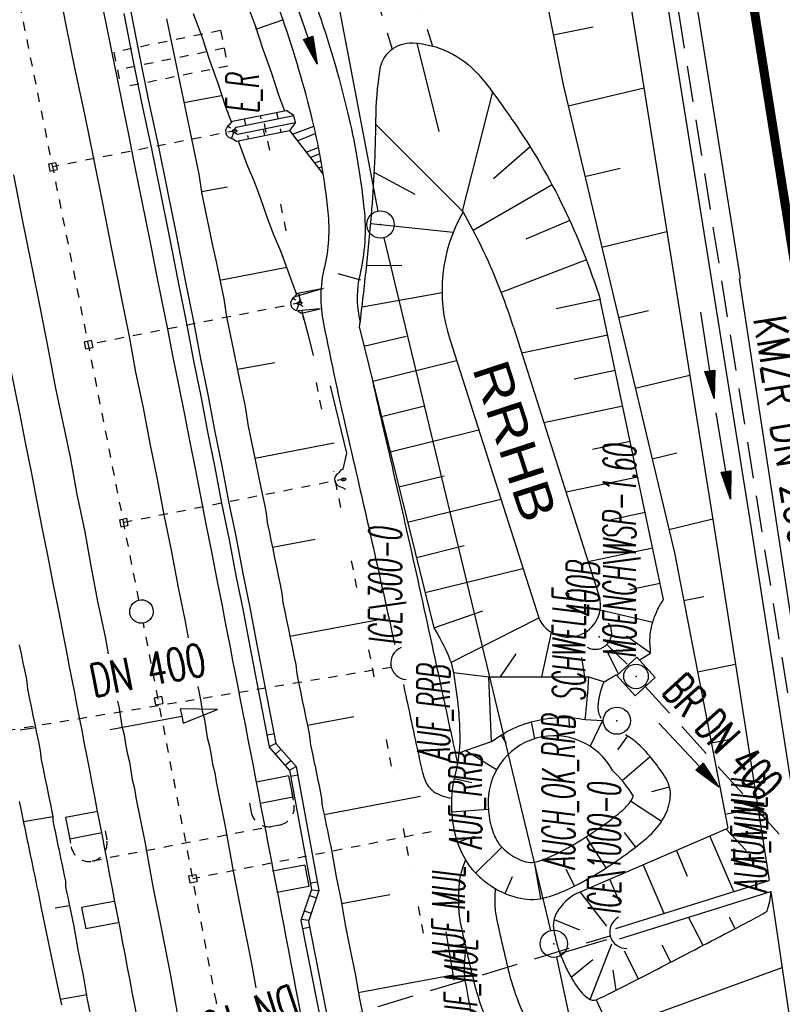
# Model space of a CAD drawing. Extents: x 447693 to 448165, y 439527 to 440695.
# Tile 81 of 88: x 447817 to 447859, y 440460 to 440514. Entities that reach past the tile are written whole.
import ezdxf
from ezdxf.enums import TextEntityAlignment as Align

# ---------------------------------------------------------------- set-up
doc = ezdxf.new("R2010")
doc.units = 0
doc.header["$LTSCALE"] = 2
doc.header["$MEASUREMENT"] = 0
for name, pattern in [('ACAD_ISO03W100', [0.5, 0.25, -0.25]), ('ACAD_ISO05W100', [0.5, 0.25, -0.25]), ('AUSGEZOGEN', [0]), ('GESTRICH-X2', [1.5, 1, -0.5]), ('PUNKTX2', [0.5, 0.25, -0.25]), ('STRICHLINIEX2', [0.5, 0.25, -0.25])]:
    doc.linetypes.add(name, pattern=pattern)
doc.layers.get('0').update_dxf_attribs({"linetype": 'AUSGEZOGEN'})
for name, color, linetype in [('209-GRENZL-BAB', 7, 'AUSGEZOGEN'), ('209-GRENZP-BAB', 7, 'AUSGEZOGEN'), ('ANMERKUNG', 7, 'CONTINUOUS'), ('BOESCHG', 250, 'AUSGEZOGEN'), ('BW-SCHRIFT', 250, 'AUSGEZOGEN'), ('DB-Bahnachse', 7, 'CONTINUOUS'), ('DB-Boeschungen', 15, 'CONTINUOUS'), ('DB-Durchlässe', 15, 'CONTINUOUS'), ('DB-Gleisachsen', 7, 'CONTINUOUS'), ('DB-GRABEN', 15, 'AUSGEZOGEN'), ('DB-HZV-Stützscheiben', 15, 'CONTINUOUS'), ('DB-Ingenieurbauwerke', 15, 'CONTINUOUS'), ('DB-Kabelanlagen', 15, 'CONTINUOUS'), ('DB-Regenrückhaltebecken_601', 15, 'CONTINUOUS'), ('DURCHL', 200, 'GESTRICH-X2'), ('FBRTOP', 250, 'AUSGEZOGEN'), ('GRABEN', 250, 'AUSGEZOGEN'), ('KANAL', 7, 'GESTRICH-X2'), ('MULDE', 250, 'AUSGEZOGEN'), ('PFEIL', 7, 'CONTINUOUS'), ('PFEILTOP', 200, 'AUSGEZOGEN'), ('SCHSYMBOL', 200, 'AUSGEZOGEN'), ('TEXTO', 4, 'CONTINUOUS'), ('WEG', 250, 'GESTRICH-X2')]:
    doc.layers.add(name, color=color, linetype=linetype)
doc.styles.add('ROMANS', font='romans.shx', dxfattribs={"width": 0.8})
doc.styles.add('UNIR-H', font='unir_h.shx', dxfattribs={"width": 0.8})

# ---------------------------------------------------------------- blocks, each defined once
blk = doc.blocks.new('DL')
at = {"color": 0}
blk.add_arc((-0.311, 0.025), 0.91, 282.5363, 77.4637, dxfattribs=at)
blk.add_point((0.597, 0.003), dxfattribs=at)
blk = doc.blocks.new('20')
blk.add_lwpolyline([(-0.754, -0.751), (0.754, -0.751), (0.754, 0.75), (-0.754, 0.75)], close=True)
blk.add_circle((0, 0), 0.676)
blk.add_point((0, 0))
blk = doc.blocks.new('GST')
at = {"color": 0}
blk.add_circle((0, 0), 0.75, dxfattribs=at)
blk.add_point((0, 0), dxfattribs=at)
blk = doc.blocks.new('10')
blk.add_blockref('GST', (0, 0))
blk = doc.blocks.new('40')
at = {"color": 0}
blk.add_arc((0.025, 0.311), 0.91, 192.5363, 347.4637, dxfattribs=at)
blk.add_point((0, 0), dxfattribs=at)
blk = doc.blocks.new('PFEIL2')
at = {"color": 0}
for p, q in [((0.88, 0.002), (-2.401, -0.012)), ((0.881, -0.271), (0.879, 0.276)), ((0.879, 0.276), (2.429, 0.009)), ((0.911, 0.27), (0.879, 0.265)), ((0.965, 0.261), (0.879, 0.246)), ((1.019, 0.252), (0.879, 0.228)), ((1.073, 0.242), (0.879, 0.209)), ((1.127, 0.233), (0.879, 0.191)), ((1.181, 0.224), (0.879, 0.172)), ((1.235, 0.214), (0.879, 0.154)), ((1.289, 0.205), (0.879, 0.135)), ((1.343, 0.196), (0.879, 0.117)), ((1.397, 0.187), (0.879, 0.098)), ((1.451, 0.177), (0.879, 0.08)), ((1.505, 0.168), (0.879, 0.061)), ((1.559, 0.159), (0.88, 0.043)), ((1.613, 0.149), (0.88, 0.024)), ((1.668, 0.14), (0.88, 0.006)), ((1.722, 0.131), (0.88, -0.013)), ((1.776, 0.121), (0.88, -0.031)), ((1.83, 0.112), (0.88, -0.05)), ((1.884, 0.103), (0.88, -0.068)), ((1.938, 0.094), (0.88, -0.087)), ((1.992, 0.084), (0.88, -0.105)), ((2.046, 0.075), (0.88, -0.124)), ((2.1, 0.066), (0.88, -0.142)), ((2.154, 0.056), (0.88, -0.161)), ((2.208, 0.047), (0.88, -0.179)), ((2.262, 0.038), (0.881, -0.198)), ((2.316, 0.029), (0.881, -0.216)), ((2.37, 0.019), (0.881, -0.235)), ((2.424, 0.01), (0.881, -0.253)), ((2.429, 0.009), (0.881, -0.271))]:
    blk.add_line(p, q, dxfattribs=at)

msp = doc.modelspace()

# ---------------------------------------------------------------- linework, layer by layer
at = {"layer": '209-GRENZL-BAB', "flags": 128}
for points in [[(447826.221, 440561.004), (447837.19, 440503.446)], [(447837.506, 440501.981), (447846.705, 440463.789)], [(447848.412, 440455.963), (447847.039, 440462.327)]]:
    msp.add_lwpolyline(points, dxfattribs=at)
at = {"layer": 'BOESCHG'}
for p, q in [((447846.847, 440513.164), (447849.045, 440513.6)), ((447839.338, 440512.703), (447840.538, 440507.839)), ((447847.669, 440509.25), (447851.848, 440510.243)), ((447843.494, 440510.015), (447841.835, 440503.443)), ((447837.077, 440508.225), (447841.88, 440503.399)), ((447845.571, 440506.996), (447843.558, 440505.226)), ((447836.992, 440505.579), (447839.22, 440504.375)), ((447848.593, 440505.358), (447850.536, 440505.82)), ((447846.789, 440504.89), (447842.438, 440502.383)), ((447836.791, 440502.77), (447841.339, 440502.287)), ((447847.757, 440502.925), (447845.346, 440501.902)), ((447849.518, 440501.466), (447853.111, 440502.32)), ((447836.567, 440500.442), (447838.507, 440500.47)), ((447848.67, 440500.754), (447843.982, 440498.966)), ((447836.314, 440498.17), (447840.721, 440498.957)), ((447849.438, 440498.57), (447847.007, 440498.065)), ((447850.442, 440497.575), (447852.092, 440497.967)), ((447836.421, 440496.007), (447838.753, 440496.546)), ((447849.852, 440496.613), (447845.114, 440495.613)), ((447836.421, 440496.007), (447836.422, 440496.007)), ((447836.902, 440494.065), (447841.524, 440495.21)), ((447850.265, 440494.657), (447847.994, 440494.177)), ((447851.367, 440493.683), (447854.374, 440494.397)), ((447837.382, 440492.124), (447839.757, 440492.712)), ((447850.679, 440492.7), (447846.333, 440491.782)), ((447837.863, 440490.183), (447842.741, 440491.39)), ((447851.092, 440490.743), (447849.018, 440490.305)), ((447852.291, 440489.791), (447853.648, 440490.114)), ((447838.344, 440488.241), (447840.846, 440488.861)), ((447851.505, 440488.786), (447847.553, 440487.952)), ((447838.824, 440486.3), (447843.957, 440487.571)), ((447851.918, 440486.829), (447850.041, 440486.433)), ((447853.216, 440485.9), (447855.636, 440486.475)), ((447839.305, 440484.359), (447841.935, 440485.01)), ((447852.331, 440484.872), (447848.773, 440484.121)), ((447839.785, 440482.417), (447845.173, 440483.751)), ((447852.745, 440482.915), (447851.064, 440482.561)), ((447854.032, 440481.985), (447855.152, 440482.202)), ((447840.267, 440480.476), (447842.977, 440481.403)), ((447841.211, 440478.561), (447846.044, 440481.018)), ((447852.326, 440480.768), (447849.427, 440481.444)), ((447846.219, 440477.766), (447846.751, 440480.22)), ((447852.203, 440479.076), (447850.878, 440480.016)), ((447843.936, 440477.766), (447844.808, 440479.049)), ((447848.594, 440477.766), (447848.422, 440478.838)), ((447850.417, 440477.966), (447849.799, 440479.228)), ((447854.795, 440478.058), (447856.888, 440478.465)), ((447847.71, 440475.523), (447847.727, 440474.954)), ((447845.639, 440475.294), (447845.808, 440474.356)), ((447849.566, 440475.363), (447848.883, 440473.945)), ((447843.974, 440474.566), (447844.253, 440474.093)), ((447850.928, 440474.478), (447850.388, 440473.743)), ((447855.558, 440474.131), (447856.531, 440474.321)), ((447842.032, 440473.714), (447843.729, 440472.665)), ((447852.193, 440473.366), (447850.643, 440472.049)), ((447841.385, 440472.171), (447842.368, 440471.951)), ((447853.256, 440471.688), (447852.253, 440471.443)), ((447852.804, 440469.795), (447851.109, 440470.921)), ((447841.245, 440470.338), (447843.273, 440470.484)), ((447856.321, 440470.205), (447858.121, 440470.555)), ((447841.564, 440468.664), (447842.527, 440468.993)), ((447851.393, 440468.391), (447850.767, 440469.193)), ((447856.793, 440465.932), (447855.466, 440469.007)), ((447856.359, 440469.391), (447857.483, 440468.195)), ((447849.759, 440467.239), (447848.659, 440468.951)), ((447842.566, 440466.951), (447844.015, 440468.379)), ((447854.252, 440466.772), (447853.63, 440468.214)), ((447846.156, 440465.547), (447845.806, 440467.551)), ((447852.955, 440464.729), (447851.794, 440467.422)), ((447848.024, 440466.246), (447847.568, 440467.155)), ((447844.203, 440465.825), (447844.596, 440466.763)), ((447850.497, 440465.379), (447849.957, 440466.629)), ((447848.314, 440465.919), (447849.782, 440464.022)), ((447846.889, 440464.401), (447848.285, 440463.829)), ((447855.102, 440462.971), (447854.293, 440464.524)), ((447856.876, 440463.896), (447856.553, 440464.514)), ((447847.209, 440462.526), (447849.791, 440463.301)), ((447848.879, 440459.981), (447850.073, 440463.059)), ((447851.551, 440461.13), (447850.769, 440462.658)), ((447853.328, 440462.048), (447852.842, 440462.982)), ((447847.832, 440461.211), (447849.028, 440462.192)), ((447849.974, 440458.301), (447859.457, 440461.749)), ((447850.305, 440460.497), (447850.142, 440461.601)), ((447849.768, 440460.225), (447849.767, 440460.226))]:
    msp.add_line(p, q, dxfattribs=at)
for points in [[(447834.191, 440561.9), (447835.921, 440549.895), (447836.095, 440540.112), (447838.207, 440527.057), (447844.631, 440520.441), (447846.155, 440516.651), (447847.395, 440510.407), (447853.523, 440484.61), (447856.471, 440469.439)], [(447852.929, 440482.037), (447849.438, 440498.57)], [(447836.172, 440497.017), (447840.267, 440480.476)], [(447851.633, 440478.722), (447852.203, 440479.076)], [(447849.65, 440477.489), (447850.326, 440477.909)]]:
    msp.add_lwpolyline(points, dxfattribs=at)
for points in [[(447836.172, 440497.017, 0.005115), (447836.533, 440500.112, 0.005115), (447836.83, 440503.213, 0.018787), (447837.079, 440508.425, -0.034606), (447837.304, 440511.251, -0.386079), (447839.102, 440512.72, -0.201569), (447842.729, 440510.971, -0.02174), (447843.411, 440510.128, -0.009589), (447844.834, 440508.124, -0.037331), (447847.415, 440503.655, -0.035203), (447849.438, 440498.57)], [(447844.657, 440497.047, 0.035203), (447842.895, 440501.476, 0.01837), (447841.88, 440503.399, 0.213439), (447841.15, 440496.385)], [(447852.203, 440479.076, 0.04151), (447852.189, 440479.424, -0.039082), (447852.173, 440479.793, -0.072878), (447852.383, 440480.952, -0.070683), (447852.929, 440482.037)], [(447840.267, 440480.476, -0.033467), (447841.07, 440478.934, -0.061202), (447841.343, 440478.021, -0.017843), (447841.62, 440475.951, -0.024012), (447841.696, 440474.401, -0.062794)], [(447849.489, 440475.483, -0.138768), (447849.328, 440476.151, -0.098501), (447849.65, 440477.489, -0.347948)], [(447841.62, 440475.951, -0.024012), (447841.696, 440474.401, -0.062794), (447841.456, 440472.476, 0.065493), (447841.235, 440470.629, 0.064099)], [(447851.528, 440474.069, 0.067419), (447850.829, 440474.575, -0.155314)], [(447841.235, 440470.629, 0.064099), (447841.466, 440468.986, 0.069878), (447842.07, 440467.588, 0.060502), (447842.593, 440466.926, 0.047766), (447843.418, 440466.249, 0.097515), (447845.054, 440465.564, 0.122239), (447846.475, 440465.622, 0.040892), (447847.735, 440466.105, 0.02756), (447849.488, 440467.069, 0.017194), (447850.876, 440468.003, 0.020182), (447851.996, 440468.885, 0.085129), (447852.949, 440470.031, 0.109916), (447853.297, 440471.138, 0.158506), (447853.059, 440472.162, 0.06681), (447851.528, 440474.069, 0.108437)], [(447843.268, 440470.653, 0.064099), (447843.427, 440469.525, 0.069878), (447843.807, 440468.646, 0.060502), (447844.026, 440468.368, 0.047766), (447844.551, 440467.937, 0.097515), (447845.462, 440467.556, 0.122239), (447845.905, 440467.574, 0.040892), (447846.855, 440467.938, 0.02756), (447848.411, 440468.794, 0.017194), (447849.684, 440469.65, 0.020182), (447850.675, 440470.43, 0.085129), (447851.188, 440471.048, 0.070488), (447851.255, 440471.214, 0.062598), (447850.126, 440472.596, 0.062598)], [(447848.121, 440465.836, 0.128562), (447847.06, 440464.816, 0.187279), (447846.877, 440463.804, 0.019953), (447847.079, 440462.947, 0.029222), (447847.273, 440462.378, 0.018635), (447847.613, 440461.627, 0.019494), (447847.992, 440460.935, 0.091549), (447848.784, 440460.037, 0.267919), (447849.214, 440459.976, 0.021186)], [(447849.214, 440459.976, 0.021186), (447849.77, 440460.227, 0.003312), (447853.242, 440462.004, 0.000297), (447856.966, 440463.944, 0.00108), (447857.988, 440464.48, 0.016004), (447858.145, 440464.57, 0.001755), (447858.624, 440464.865)]]:
    msp.add_lwpolyline(points, format="xyb", dxfattribs=at)
at = {"layer": 'BOESCHG', "flags": 128}
for points in [[(447844.657, 440497.047), (447849.419, 440482.093)], [(447841.15, 440496.385), (447846.044, 440481.018)], [(447841.343, 440478.021), (447843.303, 440477.766)], [(447843.449, 440474.205), (447843.303, 440477.766), (447848.81, 440477.766)], [(447848.81, 440477.767), (447849.65, 440477.489)], [(447848.609, 440475.413), (447849.566, 440475.363)], [(447841.654, 440473.582), (447843.449, 440474.205)], [(447848.121, 440465.836), (447856.471, 440469.439)], [(447849.214, 440459.976), (447850.287, 440457.612), (447851.898, 440449.478), (447852.227, 440440.394), (447854.306, 440419.82), (447858.141, 440395.399), (447861.73, 440369.363), (447863.918, 440348.9), (447874.121, 440302.456), (447876.374, 440277.407), (447880.798, 440264.069), (447890.709, 440223.853), (447896.86, 440204.496)]]:
    msp.add_lwpolyline(points, dxfattribs=at)
for points in [[(447843.449, 440474.205, -0.053954), (447844.643, 440474.926, -0.053954), (447845.963, 440475.375, -0.051449), (447847.284, 440475.53, -0.051449), (447848.609, 440475.413)], [(447841.981, 440461.039, -0.006619), (447842.458, 440458.389, -0.012671), (447842.653, 440456.996, -0.000941), (447842.997, 440453.941, 0.003655), (447843.09, 440453.154, 0.001128), (447843.394, 440450.776, 0.001784), (447843.595, 440449.273, 0.005206), (447843.848, 440447.561, -0.0034), (447844.246, 440444.94, -0.005019), (447844.714, 440441.463, -0.003732), (447845.261, 440436.775, -0.010405), (447845.402, 440435.171, 0.007381), (447845.588, 440432.91, 0.039608), (447846.424, 440428.202, -0.043027), (447847.165, 440423.862, -0.007666), (447847.293, 440421.968, 0.010073), (447847.398, 440420.527, 0.00665), (447847.895, 440415.855, -0.006994), (447848.364, 440411.413, -0.002764), (447848.468, 440410.201, 0.001682), (447848.635, 440408.209, 0.026182), (447849.331, 440403.246, -0.032843), (447849.833, 440399.28, -0.027064), (447849.842, 440397.858, 0.017602), (447849.814, 440395.672, 0.020563), (447850.096, 440391.251, 0.024364), (447850.667, 440387.556, 0.052935), (447851.373, 440385.335, -0.079643), (447851.765, 440383.831, -0.002652), (447851.994, 440381.309, -0.000964), (447852.573, 440374.369, -0.000371), (447852.778, 440371.834, 0.001588), (447852.827, 440371.242, 0.009735), (447853.006, 440369.551, 0.002084), (447854.031, 440361.671, 0.000459), (447854.189, 440360.499, 0.00032), (447854.419, 440358.821, 0.016726), (447855.301, 440353.687, -0.019065), (447856.053, 440349.178, -0.018328), (447856.213, 440347.412, 0.023148), (447856.354, 440346.014, 0.009181), (447857.789, 440337.388, -0.002735), (447862.98, 440308.496, -0.000965), (447864.118, 440301.883, 0.003565), (447864.435, 440300.094, 0.038236), (447864.695, 440299.112, -0.016906), (447865.377, 440296.922, -0.029081), (447867.47, 440287.094, 0.026959), (447869.682, 440276.484, 0.000674), (447870.173, 440274.644, -0.000208), (447871.77, 440268.683, -0.002031), (447873.672, 440261.455, -0.001437), (447876.289, 440251.219)]]:
    msp.add_lwpolyline(points, format="xyb", dxfattribs=at)
at = {"layer": 'BOESCHG'}
for centre, radius, start, end in [((447847.67, 440481.747), 1.783, 204.1411, 24.1411), ((447786.924, 440481.867), 62.021, 354.0266, 356.20837), ((447846.908, 440470.879), 3.647, 28.1008, 183.5408), ((447855.362, 440466.056), 3.473, 339.9418, 358.2082), ((447847.597, 440461.757), 5.661, 169.2008, 187.2838)]:
    msp.add_arc(centre, radius, start, end, dxfattribs=at)
at = {"layer": 'DB-Bahnachse', "linetype": 'ACAD_ISO05W100'}
for major_axis, start_param, end_param in [((-966.059, 3969.125), 4.666677, 4.691192), ((-950.587, 3972.859), 4.665049, 4.670255), ((-1012.355, 3957.57), 4.649448, 4.649471)]:
    msp.add_ellipse((443814.895, 439698.334), major_axis=major_axis, ratio=1, start_param=start_param, end_param=end_param, dxfattribs=at)
at = {"layer": 'DB-Bahnachse', "linetype": 'Continuous'}
msp.add_ellipse((447824.162, 440481.376), major_axis=(-0.46, 0.46), ratio=1, start_param=2.59508645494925, end_param=8.878271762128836, dxfattribs=at)
at = {"layer": 'DB-Boeschungen', "linetype": 'Continuous'}
for p, q in [((447825.547, 440514.043), (447825.821, 440512.721)), ((447827.016, 440514.347), (447827.485, 440513.066)), ((447827.485, 440513.066), (447827.906, 440511.774)), ((447825.821, 440512.721), (447826.095, 440511.399)), ((447826.095, 440511.399), (447826.368, 440510.077)), ((447827.906, 440511.774), (447828.376, 440510.493)), ((447828.376, 440510.493), (447828.796, 440509.201)), ((447826.368, 440510.077), (447826.642, 440508.755)), ((447826.5, 440509.44), (447828.567, 440509.817)), ((447828.796, 440509.201), (447829.115, 440508.332)), ((447826.642, 440508.755), (447826.916, 440507.433)), ((447828.908, 440508.895), (447828.956, 440508.905)), ((447826.916, 440507.433), (447827.119, 440506.454)), ((447829.484, 440507.329), (447829.616, 440506.971)), ((447829.616, 440506.971), (447829.965, 440506.022)), ((447827.119, 440506.454), (447827.322, 440505.475)), ((447829.965, 440506.022), (447830.364, 440505.083)), ((447827.322, 440505.475), (447827.475, 440504.485)), ((447830.364, 440505.083), (447830.714, 440504.135)), ((447827.465, 440504.534), (447828.895, 440504.779)), ((447827.475, 440504.485), (447827.678, 440503.506)), ((447830.714, 440504.135), (447831.074, 440503.137)), ((447827.678, 440503.506), (447827.881, 440502.527)), ((447831.074, 440503.137), (447831.423, 440502.188)), ((447827.881, 440502.527), (447828.084, 440501.548)), ((447831.423, 440502.188), (447831.822, 440501.249)), ((447828.084, 440501.548), (447828.287, 440500.568)), ((447831.822, 440501.249), (447832.172, 440500.301)), ((447828.287, 440500.568), (447828.489, 440499.589)), ((447828.479, 440499.638), (447832.162, 440500.35)), ((447832.172, 440500.301), (447832.521, 440499.352)), ((447828.489, 440499.589), (447828.692, 440498.61)), ((447832.49, 440499.409), (447832.539, 440499.419)), ((447832.521, 440499.352), (447832.704, 440498.855)), ((447828.692, 440498.61), (447828.846, 440497.621)), ((447833.019, 440497.833), (447833.123, 440497.434)), ((447828.846, 440497.621), (447829.049, 440496.641)), ((447833.123, 440497.434), (447833.375, 440496.465)), ((447829.049, 440496.641), (447829.252, 440495.662)), ((447833.375, 440496.465), (447833.626, 440495.496)), ((447829.252, 440495.662), (447829.455, 440494.683)), ((447829.444, 440494.732), (447831.511, 440495.109)), ((447829.455, 440494.683), (447829.657, 440493.704)), ((447829.657, 440493.704), (447829.87, 440492.675)), ((447829.87, 440492.675), (447830.024, 440491.686)), ((447830.024, 440491.686), (447830.227, 440490.707)), ((447830.227, 440490.707), (447830.43, 440489.728)), ((447830.409, 440489.826), (447834.777, 440490.679)), ((447830.43, 440489.728), (447830.633, 440488.748)), ((447830.633, 440488.748), (447830.835, 440487.769)), ((447830.835, 440487.769), (447830.937, 440487.28)), ((447830.937, 440487.28), (447831.038, 440486.79)), ((447831.038, 440486.79), (447831.091, 440486.29)), ((447831.091, 440486.29), (447831.192, 440485.801)), ((447831.192, 440485.801), (447831.293, 440485.311)), ((447831.293, 440485.311), (447831.395, 440484.821)), ((447831.375, 440484.919), (447833.735, 440485.357)), ((447831.395, 440484.821), (447831.496, 440484.332)), ((447831.496, 440484.332), (447831.598, 440483.842)), ((447831.598, 440483.842), (447831.699, 440483.353)), ((447831.699, 440483.353), (447831.8, 440482.863)), ((447831.8, 440482.863), (447831.902, 440482.373)), ((447831.902, 440482.373), (447831.954, 440481.874)), ((447831.954, 440481.874), (447832.056, 440481.384)), ((447832.056, 440481.384), (447832.157, 440480.894)), ((447832.34, 440480.013), (447837.354, 440480.95)), ((447832.157, 440480.894), (447832.259, 440480.405)), ((447832.259, 440480.405), (447832.36, 440479.915)), ((447832.36, 440479.915), (447832.461, 440479.426)), ((447817.428, 440479.529), (447817.529, 440479.039)), ((447832.461, 440479.426), (447832.563, 440478.936)), ((447817.529, 440479.039), (447817.631, 440478.55)), ((447832.563, 440478.936), (447832.664, 440478.446)), ((447817.631, 440478.55), (447817.732, 440478.06)), ((447832.664, 440478.446), (447832.717, 440477.947)), ((447817.732, 440478.06), (447817.823, 440477.619)), ((447832.717, 440477.947), (447832.818, 440477.457)), ((447817.823, 440477.619), (447817.876, 440477.12)), ((447817.876, 440477.12), (447817.977, 440476.63)), ((447832.818, 440477.457), (447832.919, 440476.967)), ((447817.977, 440476.63), (447818.079, 440476.14)), ((447832.919, 440476.967), (447833.021, 440476.478)), ((447818.079, 440476.14), (447818.18, 440475.651)), ((447833.021, 440476.478), (447833.122, 440475.988)), ((447818.18, 440475.651), (447818.282, 440475.161)), ((447833.122, 440475.988), (447833.224, 440475.499)), ((447833.224, 440475.499), (447833.325, 440475.009)), ((447833.305, 440475.107), (447835.861, 440475.585)), ((447818.322, 440474.965), (447817.48, 440474.842)), ((447818.282, 440475.161), (447818.383, 440474.672)), ((447833.325, 440475.009), (447833.426, 440474.519)), ((447818.383, 440474.672), (447818.484, 440474.182)), ((447833.426, 440474.519), (447833.479, 440474.02)), ((447818.484, 440474.182), (447818.586, 440473.692)), ((447833.479, 440474.02), (447833.58, 440473.53)), ((447818.586, 440473.692), (447818.638, 440473.193)), ((447833.58, 440473.53), (447833.682, 440473.04)), ((447818.638, 440473.193), (447818.74, 440472.703)), ((447833.682, 440473.04), (447833.722, 440472.845)), ((447833.722, 440472.845), (447833.763, 440472.649)), ((447818.74, 440472.703), (447818.841, 440472.213)), ((447833.763, 440472.649), (447833.803, 440472.453)), ((447833.803, 440472.453), (447833.844, 440472.257)), ((447833.844, 440472.257), (447833.884, 440472.061)), ((447818.841, 440472.213), (447818.942, 440471.724)), ((447818.942, 440471.724), (447819.044, 440471.234)), ((447833.884, 440472.061), (447833.925, 440471.865)), ((447833.925, 440471.865), (447833.966, 440471.67)), ((447819.044, 440471.234), (447819.145, 440470.745)), ((447833.966, 440471.67), (447834.006, 440471.474)), ((447834.006, 440471.474), (447834.047, 440471.278)), ((447834.047, 440471.278), (447834.087, 440471.082)), ((447834.221, 440470.191), (447839.529, 440471.188)), ((447817.428, 440470.9), (447817.529, 440470.41)), ((447819.145, 440470.745), (447819.247, 440470.255)), ((447834.087, 440471.082), (447834.099, 440470.778)), ((447834.099, 440470.778), (447834.16, 440470.484)), ((447817.529, 440470.41), (447817.631, 440469.92)), ((447819.287, 440470.059), (447817.661, 440469.773)), ((447819.247, 440470.255), (447819.287, 440470.059)), ((447819.287, 440470.059), (447819.279, 440469.853)), ((447834.16, 440470.484), (447834.221, 440470.191)), ((447834.221, 440470.191), (447834.282, 440469.897)), ((447817.631, 440469.92), (447817.671, 440469.724)), ((447817.671, 440469.724), (447817.712, 440469.529)), ((447817.712, 440469.529), (447817.753, 440469.333)), ((447819.279, 440469.853), (447819.319, 440469.657)), ((447819.319, 440469.657), (447819.36, 440469.461)), ((447834.282, 440469.897), (447834.343, 440469.603)), ((447834.343, 440469.603), (447834.403, 440469.309)), ((447817.753, 440469.333), (447817.793, 440469.137)), ((447817.793, 440469.137), (447817.834, 440468.941)), ((447819.36, 440469.461), (447819.4, 440469.266)), ((447819.4, 440469.266), (447819.441, 440469.07)), ((447819.441, 440469.07), (447819.482, 440468.874)), ((447834.403, 440469.309), (447834.464, 440469.015)), ((447834.464, 440469.015), (447834.525, 440468.722)), ((447817.834, 440468.941), (447817.874, 440468.745)), ((447817.874, 440468.745), (447817.915, 440468.549)), ((447817.915, 440468.549), (447817.955, 440468.354)), ((447819.482, 440468.874), (447819.522, 440468.678)), ((447819.522, 440468.678), (447819.563, 440468.482)), ((447819.563, 440468.482), (447819.603, 440468.286)), ((447834.525, 440468.722), (447834.586, 440468.428)), ((447834.586, 440468.428), (447834.647, 440468.134)), ((447817.955, 440468.354), (447817.996, 440468.158)), ((447817.996, 440468.158), (447818.037, 440467.962)), ((447818.037, 440467.962), (447818.097, 440467.668)), ((447819.603, 440468.286), (447819.664, 440467.993)), ((447819.664, 440467.993), (447819.725, 440467.699)), ((447834.647, 440468.134), (447834.882, 440466.753)), ((447818.097, 440467.668), (447818.158, 440467.374)), ((447818.158, 440467.374), (447818.219, 440467.081)), ((447819.725, 440467.699), (447819.786, 440467.405)), ((447819.786, 440467.405), (447819.847, 440467.111)), ((447818.219, 440467.081), (447818.28, 440466.787)), ((447819.847, 440467.111), (447819.907, 440466.818)), ((447819.907, 440466.818), (447819.968, 440466.524)), ((447818.28, 440466.787), (447818.341, 440466.493)), ((447818.341, 440466.493), (447818.402, 440466.199)), ((447819.968, 440466.524), (447819.98, 440466.22)), ((447834.882, 440466.753), (447835.156, 440465.431)), ((447818.402, 440466.199), (447818.462, 440465.906)), ((447818.462, 440465.906), (447818.523, 440465.612)), ((447819.98, 440466.22), (447820.041, 440465.926)), ((447820.041, 440465.926), (447820.102, 440465.632)), ((447835.186, 440465.284), (447837.84, 440465.783)), ((447818.523, 440465.612), (447818.584, 440465.318)), ((447818.584, 440465.318), (447818.645, 440465.024)), ((447820.102, 440465.632), (447820.163, 440465.339)), ((447820.163, 440465.339), (447820.437, 440464.017)), ((447835.156, 440465.431), (447835.38, 440464.099)), ((447818.645, 440465.024), (447818.919, 440463.702)), ((447820.203, 440465.143), (447819.41, 440465.029)), ((447835.38, 440464.099), (447835.664, 440462.728)), ((447818.919, 440463.702), (447819.193, 440462.38)), ((447820.437, 440464.017), (447820.671, 440462.636)), ((447840.923, 440463.715), (447841.148, 440462.383)), ((447820.671, 440462.636), (447820.945, 440461.314)), ((447835.664, 440462.728), (447835.938, 440461.406)), ((447819.193, 440462.38), (447819.466, 440461.058)), ((447841.148, 440462.383), (447841.373, 440461.051)), ((447835.938, 440461.406), (447836.173, 440460.025)), ((447819.466, 440461.058), (447819.75, 440459.687)), ((447820.945, 440461.314), (447821.17, 440459.982)), ((447836.102, 440460.368), (447841.312, 440461.345)), ((447821.168, 440460.237), (447819.689, 440459.981)), ((447821.17, 440459.982), (447821.444, 440458.66)), ((447836.173, 440460.025), (447836.447, 440458.703))]:
    msp.add_line(p, q, dxfattribs=at)
at = {"layer": 'DB-Durchlässe', "linetype": 'STRICHLINIEX2'}
msp.add_line((447837.925, 440478.296), (447815.687, 440474.624), dxfattribs=at)
at = {"layer": 'DB-Durchlässe', "linetype": 'Continuous'}
for p, q in [((447822.446, 440474.87), (447826.377, 440475.611)), ((447826.303, 440476.005), (447826.377, 440475.611)), ((447828.342, 440475.982), (447826.303, 440476.005)), ((447826.377, 440475.611), (447826.451, 440475.218)), ((447826.451, 440475.218), (447828.342, 440475.982))]:
    msp.add_line(p, q, dxfattribs=at)
at = {"layer": 'DB-Gleisachsen', "linetype": 'Continuous'}
for p, q in [((447819.513, 440516.152), (447820.002, 440513.698)), ((447820.002, 440513.698), (447820.492, 440511.245)), ((447820.492, 440511.245), (447821.031, 440508.799)), ((447821.031, 440508.799), (447821.521, 440506.345)), ((447821.521, 440506.345), (447822.011, 440503.892)), ((447817.108, 440505.444), (447817.597, 440502.991)), ((447822.011, 440503.892), (447822.5, 440501.438)), ((447817.597, 440502.991), (447818.087, 440500.537)), ((447822.5, 440501.438), (447822.99, 440498.985)), ((447818.087, 440500.537), (447818.577, 440498.083)), ((447822.99, 440498.985), (447823.48, 440496.531)), ((447818.577, 440498.083), (447819.067, 440495.63)), ((447823.48, 440496.531), (447823.842, 440494.563)), ((447819.067, 440495.63), (447819.429, 440493.662)), ((447823.842, 440494.563), (447824.254, 440492.604)), ((447819.429, 440493.662), (447819.84, 440491.702)), ((447824.254, 440492.604), (447824.616, 440490.636)), ((447819.84, 440491.702), (447820.244, 440489.792)), ((447824.616, 440490.636), (447825.027, 440488.676)), ((447820.244, 440489.792), (447820.606, 440487.824)), ((447825.027, 440488.676), (447825.39, 440486.709)), ((447820.606, 440487.824), (447821.018, 440485.865)), ((447825.39, 440486.709), (447825.801, 440484.749)), ((447821.018, 440485.865), (447821.38, 440483.897)), ((447825.801, 440484.749), (447826.163, 440482.782)), ((447821.38, 440483.897), (447821.742, 440481.93)), ((447826.163, 440482.782), (447826.575, 440480.822)), ((447821.742, 440481.93), (447822.154, 440479.97)), ((447826.575, 440480.822), (447826.74, 440479.926)), ((447822.154, 440479.97), (447822.325, 440479.038)), ((447827.275, 440477.243), (447827.349, 440476.894)), ((447827.349, 440476.894), (447827.427, 440476.401)), ((447822.846, 440476.428), (447822.927, 440476.042)), ((447822.927, 440476.042), (447823.006, 440475.549)), ((447827.427, 440476.401), (447827.505, 440475.907)), ((447823.006, 440475.549), (447823.084, 440475.055)), ((447827.505, 440475.907), (447827.633, 440475.421)), ((447823.084, 440475.055), (447823.211, 440474.569)), ((447827.633, 440475.421), (447827.711, 440474.927)), ((447823.211, 440474.569), (447823.29, 440474.075)), ((447827.711, 440474.927), (447827.789, 440474.433)), ((447827.789, 440474.433), (447827.917, 440473.947)), ((447823.29, 440474.075), (447823.368, 440473.581)), ((447827.917, 440473.947), (447827.995, 440473.453)), ((447823.368, 440473.581), (447823.495, 440473.095)), ((447827.995, 440473.453), (447828.073, 440472.959)), ((447823.495, 440473.095), (447823.574, 440472.601)), ((447828.073, 440472.959), (447828.201, 440472.473)), ((447823.574, 440472.601), (447823.652, 440472.107)), ((447828.201, 440472.473), (447828.279, 440471.979)), ((447823.652, 440472.107), (447823.779, 440471.621)), ((447828.279, 440471.979), (447828.768, 440469.526)), ((447823.779, 440471.621), (447823.858, 440471.127)), ((447823.858, 440471.127), (447824.347, 440468.674)), ((447828.768, 440469.526), (447829.209, 440467.064)), ((447824.347, 440468.674), (447824.788, 440466.212)), ((447829.209, 440467.064), (447829.699, 440464.611)), ((447824.788, 440466.212), (447825.277, 440463.759)), ((447829.699, 440464.611), (447830.188, 440462.157)), ((447825.277, 440463.759), (447825.767, 440461.305)), ((447830.188, 440462.157), (447830.461, 440460.632)), ((447825.767, 440461.305), (447826.174, 440459.031))]:
    msp.add_line(p, q, dxfattribs=at)
at = {"layer": 'DB-GRABEN', "linetype": 'Continuous'}
for p, q in [((447829.953, 440514.955), (447830.423, 440513.674)), ((447830.423, 440513.674), (447830.844, 440512.382)), ((447830.464, 440513.478), (447831.946, 440513.992)), ((447830.844, 440512.382), (447831.313, 440511.101)), ((447831.313, 440511.101), (447831.734, 440509.81)), ((447831.734, 440509.81), (447832.034, 440508.977)), ((447829.17, 440508.409), (447832.134, 440508.997)), ((447829.379, 440508.083), (447832.56, 440508.715)), ((447830.763, 440508.541), (447830.726, 440508.718)), ((447831.697, 440508.543), (447831.624, 440508.896)), ((447832.56, 440508.715), (447832.134, 440508.997)), ((447832.641, 440508.323), (447832.56, 440508.715)), ((447829.065, 440508.025), (447828.922, 440508.138)), ((447829.039, 440508.227), (447829.17, 440508.409)), ((447829.272, 440507.934), (447829.379, 440508.083)), ((447829.46, 440507.691), (447832.641, 440508.323)), ((447829.911, 440508.189), (447829.838, 440508.541)), ((447832.641, 440508.323), (447832.317, 440507.892)), ((447829.118, 440507.443), (447829.243, 440507.783)), ((447829.302, 440507.788), (447829.46, 440507.691)), ((447829.392, 440507.311), (447832.312, 440507.891)), ((447830.065, 440507.445), (447830.029, 440507.621)), ((447830.953, 440507.621), (447830.88, 440507.973)), ((447831.851, 440507.799), (447831.815, 440507.975)), ((447829.203, 440507.427), (447829.392, 440507.311)), ((447832.622, 440498.741), (447832.753, 440498.922)), ((447832.648, 440498.538), (447832.505, 440498.652)), ((447832.701, 440497.957), (447832.826, 440498.297)), ((447832.855, 440498.448), (447832.962, 440498.597)), ((447832.885, 440498.301), (447833.043, 440498.205)), ((447832.786, 440497.94), (447832.975, 440497.825)), ((447835.046, 440489.026), (447835.176, 440489.208)), ((447835.209, 440488.226), (447835.399, 440488.11))]:
    msp.add_line(p, q, dxfattribs=at)
for centre in [(447829.287, 440507.861), (447832.87, 440498.375), (447835.294, 440488.66)]:
    msp.add_ellipse(centre, major_axis=(0.489, 0.075), ratio=0.879152, start_param=1.966017, end_param=4.408131, dxfattribs=at)
at = {"layer": 'DB-HZV-Stützscheiben', "linetype": 'PUNKTX2'}
for p, q in [((447828.519, 440513.4), (447822.638, 440512.207)), ((447828.519, 440513.4), (447828.916, 440511.44)), ((447822.638, 440512.207), (447823.036, 440510.247)), ((447828.916, 440511.44), (447823.036, 440510.247)), ((447831.227, 440506.807), (447830.832, 440508.768)), ((447831.824, 440503.837), (447832.217, 440501.876)), ((447832.805, 440498.935), (447833.195, 440496.973)), ((447833.785, 440494.002), (447834.173, 440492.04)), ((447835.145, 440487.106), (447834.751, 440489.096)), ((447835.721, 440484.162), (447836.105, 440482.199)), ((447836.678, 440479.254), (447837.059, 440477.291)), ((447837.634, 440474.317), (447838.012, 440472.353)), ((447838.578, 440469.407), (447838.954, 440467.442)), ((447839.398, 440465.109), (447839.771, 440463.144))]:
    msp.add_line(p, q, dxfattribs=at)
at = {"layer": 'DB-HZV-Stützscheiben', "linetype": 'ACAD_ISO05W100'}
msp.add_line((447828.718, 440512.42), (447822.837, 440511.227), dxfattribs=at)
at = {"layer": 'DB-Ingenieurbauwerke', "linetype": 'ACAD_ISO03W100'}
for p, q in [((447829.418, 440507.893), (447819.277, 440505.894)), ((447833.001, 440498.406), (447821.241, 440496.089)), ((447835.425, 440488.692), (447823.182, 440486.279)), ((447840.127, 440469.234), (447826.992, 440466.646))]:
    msp.add_line(p, q, dxfattribs=at)
at = {"layer": 'DB-Ingenieurbauwerke', "linetype": 'Continuous'}
for p, q in [((447819.039, 440506.049), (447819.431, 440506.132)), ((447819.039, 440506.049), (447819.122, 440505.657)), ((447819.431, 440506.132), (447819.514, 440505.74)), ((447819.122, 440505.657), (447819.514, 440505.74)), ((447821.004, 440496.243), (447821.396, 440496.326)), ((447821.004, 440496.243), (447821.087, 440495.852)), ((447821.396, 440496.326), (447821.479, 440495.935)), ((447821.087, 440495.852), (447821.479, 440495.935)), ((447822.945, 440486.434), (447823.337, 440486.517)), ((447822.945, 440486.434), (447823.028, 440486.042)), ((447823.337, 440486.517), (447823.419, 440486.125)), ((447823.028, 440486.042), (447823.419, 440486.125)), ((447824.865, 440476.623), (447825.257, 440476.699)), ((447824.865, 440476.623), (447824.941, 440476.23)), ((447825.257, 440476.699), (447825.334, 440476.307)), ((447824.941, 440476.23), (447825.334, 440476.307)), ((447832.268, 440472.315), (447830.5, 440471.976)), ((447832.268, 440472.315), (447832.494, 440471.136)), ((447832.494, 440471.136), (447830.726, 440470.798)), ((447821.75, 440470.35), (447819.982, 440470.012)), ((447819.982, 440470.012), (447820.208, 440468.833)), ((447821.976, 440469.172), (447820.208, 440468.833)), ((447833.157, 440467.394), (447831.389, 440467.056)), ((447833.157, 440467.394), (447833.383, 440466.216)), ((447826.758, 440466.804), (447827.15, 440466.88)), ((447826.758, 440466.804), (447826.834, 440466.411)), ((447827.15, 440466.88), (447827.226, 440466.487)), ((447826.834, 440466.411), (447827.226, 440466.487)), ((447833.383, 440466.216), (447831.615, 440465.877)), ((447822.634, 440465.398), (447820.866, 440465.059)), ((447820.866, 440465.059), (447821.092, 440463.88)), ((447822.86, 440464.219), (447821.092, 440463.88))]:
    msp.add_line(p, q, dxfattribs=at)
for centre, major_axis, ratio, start_param, end_param in [((443814.895, 439698.334), (-966.91, 3973.498), 1, 4.66641, 4.690888), ((443814.895, 439698.334), (-966.31, 3964.484), 1, 4.66603, 4.690508), ((447832.87, 440498.375), (0.132, 0.026), 0.555556, 0, 6.283185), ((443814.895, 439698.334), (-991.801, 3967.358), 1, 4.65435, 4.66014), ((443814.895, 439698.334), (-931.466, 3972.815), 1, 4.669019, 4.67481)]:
    msp.add_ellipse(centre, major_axis=major_axis, ratio=ratio, start_param=start_param, end_param=end_param, dxfattribs=at)
for centre in [(447829.287, 440507.861), (447835.294, 440488.66)]:
    msp.add_ellipse(centre, major_axis=(0.132, 0.026), ratio=0.555556, dxfattribs=at)
at = {"layer": 'DB-Kabelanlagen', "linetype": 'Continuous'}
for p, q in [((447823.184, 440514.333), (447823.674, 440511.879)), ((447823.571, 440514.435), (447824.061, 440511.981)), ((447823.674, 440511.879), (447824.164, 440509.426)), ((447824.061, 440511.981), (447824.551, 440509.527)), ((447824.164, 440509.426), (447824.703, 440506.98)), ((447824.551, 440509.527), (447825.09, 440507.082)), ((447824.703, 440506.98), (447825.192, 440504.527)), ((447825.09, 440507.082), (447825.579, 440504.628)), ((447825.192, 440504.527), (447825.682, 440502.073)), ((447825.579, 440504.628), (447826.069, 440502.174)), ((447825.682, 440502.073), (447826.172, 440499.619)), ((447826.069, 440502.174), (447826.559, 440499.721)), ((447826.172, 440499.619), (447826.662, 440497.166)), ((447826.559, 440499.721), (447827.049, 440497.267)), ((447827.049, 440497.267), (447827.411, 440495.3)), ((447826.662, 440497.166), (447827.024, 440495.198)), ((447827.024, 440495.198), (447827.435, 440493.238)), ((447827.411, 440495.3), (447827.822, 440493.34)), ((447827.435, 440493.238), (447827.798, 440491.271)), ((447827.822, 440493.34), (447828.185, 440491.372)), ((447827.798, 440491.271), (447828.209, 440489.311)), ((447828.185, 440491.372), (447828.596, 440489.412)), ((447828.209, 440489.311), (447828.571, 440487.343)), ((447828.596, 440489.412), (447828.958, 440487.445)), ((447828.958, 440487.445), (447829.378, 440485.436)), ((447828.571, 440487.343), (447828.991, 440485.334)), ((447828.991, 440485.334), (447829.353, 440483.367)), ((447829.378, 440485.436), (447829.74, 440483.468)), ((447829.353, 440483.367), (447829.764, 440481.407)), ((447829.74, 440483.468), (447830.151, 440481.508)), ((447830.151, 440481.508), (447830.514, 440479.541)), ((447829.764, 440481.407), (447830.127, 440479.439)), ((447830.127, 440479.439), (447831.199, 440473.924)), ((447830.514, 440479.541), (447831.572, 440474.106)), ((447831.092, 440474.58), (447831.486, 440474.648)), ((447831.572, 440474.106), (447831.199, 440473.924)), ((447832.312, 440472.636), (447831.2, 440473.923)), ((447832.687, 440472.829), (447831.572, 440474.106)), ((447831.861, 440473.786), (447831.55, 440473.517)), ((447832.085, 440472.898), (447832.396, 440473.167)), ((447832.312, 440472.636), (447832.682, 440472.836)), ((447832.687, 440472.829), (447833.937, 440466.002)), ((447832.312, 440472.636), (447833.522, 440466.054)), ((447832.377, 440472.296), (447832.771, 440472.372)), ((447833.454, 440466.394), (447833.833, 440466.469)), ((447833.522, 440466.054), (447832.942, 440464.346)), ((447833.937, 440466.002), (447833.358, 440464.295)), ((447833.41, 440465.726), (447833.799, 440465.594)), ((447833.516, 440466.038), (447833.937, 440466.002)), ((447833.122, 440464.878), (447833.511, 440464.748)), ((447832.942, 440464.346), (447835.189, 440452.905)), ((447832.963, 440464.408), (447833.379, 440464.358)), ((447833.358, 440464.295), (447835.576, 440453.006)), ((447833.418, 440463.959), (447833.024, 440463.891))]:
    msp.add_line(p, q, dxfattribs=at)
at = {"layer": 'DB-Kabelanlagen', "linetype": 'STRICHLINIEX2'}
for p, q in [((447832.431, 440471.463), (447832.564, 440470.776)), ((447830.106, 440470.812), (447830.201, 440470.321)), ((447831.772, 440469.605), (447821.462, 440467.616)), ((447820.158, 440469.095), (447820.29, 440468.408)), ((447822.153, 440469.276), (447822.248, 440468.785))]:
    msp.add_line(p, q, dxfattribs=at)
for centre, start_param, end_param in [((447831.582, 440470.587), 2.546791, 4.117757), ((447831.183, 440470.51), 0.976151, 2.546933), ((447821.266, 440468.596), 2.546933, 4.117744), ((447821.272, 440468.597), 0.976165, 2.546791)]:
    msp.add_ellipse(centre, major_axis=(-0.707, 0.707), ratio=1, start_param=start_param, end_param=end_param, dxfattribs=at)
at = {"layer": 'DB-Regenrückhaltebecken_601', "linetype": 'Continuous'}
for p, q in [((447832.477, 440507.683), (447833.649, 440508.123)), ((447832.317, 440507.892), (447834.153, 440505.501)), ((447832.759, 440507.317), (447833.739, 440507.724)), ((447833.242, 440506.688), (447833.897, 440506.962)), ((447833.456, 440506.409), (447833.966, 440506.603)), ((447833.694, 440506.099), (447834.034, 440506.225)), ((447833.899, 440505.832), (447834.09, 440505.894)), ((447834.138, 440505.521), (447834.15, 440505.524)), ((447834.979, 440500.007), (447836.223, 440499.659)), ((447832.621, 440498.743), (447834.193, 440499.208)), ((447832.622, 440498.741), (447832.753, 440498.922)), ((447832.753, 440498.922), (447834.193, 440499.208)), ((447832.648, 440498.538), (447832.505, 440498.652)), ((447832.701, 440497.957), (447832.826, 440498.297)), ((447832.855, 440498.448), (447832.962, 440498.597)), ((447832.885, 440498.301), (447833.043, 440498.205)), ((447834.008, 440498.054), (447832.786, 440497.942)), ((447832.786, 440497.94), (447832.975, 440497.825)), ((447832.975, 440497.825), (447834.008, 440498.054)), ((447835.478, 440490.104), (447834.568, 440493.809)), ((447835.265, 440489.225), (447835.478, 440490.104)), ((447835.046, 440489.026), (447835.176, 440489.208)), ((447835.176, 440489.208), (447835.265, 440489.225)), ((447835.263, 440489.235), (447835.263, 440489.235)), ((447835.209, 440488.226), (447835.399, 440488.11))]:
    msp.add_line(p, q, dxfattribs=at)
at = {"layer": 'DURCHL'}
for p, q in [((447850.918, 440478.465), (447849.833, 440479.524)), ((447851.906, 440477.25), (447860.875, 440467.375)), ((447814.252, 440452.605), (447849.985, 440463.498))]:
    msp.add_line(p, q, dxfattribs=at)
at = {"layer": 'FBRTOP', "const_width": 0.5}
msp.add_lwpolyline([(447833.142, 440670.251), (447841.153, 440619.907), (447852.939, 440545.839), (447872.581, 440422.392), (447888.296, 440323.634), (447900.082, 440249.566), (447915.796, 440150.809), (447927.582, 440076.74), (447935.439, 440027.362), (447947.225, 439953.293), (447959.01, 439879.225), (447974.725, 439780.468), (447994.368, 439657.021), (448010.082, 439558.263), (448011.5, 439549.352)], dxfattribs=at)
at = {"layer": 'FBRTOP', "flags": 128}
msp.add_lwpolyline([(447830.103, 440669.767), (447833.632, 440647.167), (447837.53, 440622.73), (447841.455, 440598.378), (447845.369, 440573.549), (447849.307, 440548.911), (447853.229, 440524.342), (447857.141, 440499.74)], dxfattribs=at)
at = {"layer": 'FBRTOP'}
msp.add_lwpolyline([(447857.092, 440499.733, 0.003526), (447865.568, 440445.69, -0.000295), (447869.371, 440421.881), (447885.086, 440323.123), (447885.954, 440317.673, -0.000002)], format="xyb", dxfattribs=at)
at = {"layer": 'GRABEN'}
for points in [[(447850.299, 440463.897), (447858.743, 440466.543)], [(447850.493, 440463.333), (447858.833, 440465.947)]]:
    msp.add_lwpolyline(points, dxfattribs=at)
at = {"layer": 'KANAL'}
for p, q in [((447853.75, 440514.406), (447861.25, 440467.563)), ((447851.906, 440477.25), (447860.875, 440467.375))]:
    msp.add_line(p, q, dxfattribs=at)
at = {"layer": 'MULDE'}
for points in [[(447828.748, 440655.917), (447829.267, 440652.643, 0.000166), (447829.267, 440652.642), (447835.492, 440613.514, 0.000137), (447835.492, 440613.514), (447843.598, 440562.744), (447848.945, 440528.455), (447855.768, 440485.647), (447858.652, 440467.149), (447858.743, 440466.543)], [(447821.969, 440558.163, 0.019163), (447823.371, 440549.901, 0.0328), (447824.664, 440545.265, 0.01259), (447827.682, 440537.312, -0.030494), (447828.857, 440533.848, -0.018244), (447830.19, 440528.139, 0.016278), (447831.627, 440521.879, 0.018987), (447833.816, 440514.702, -0.024212), (447835.519, 440508.904, -0.017237), (447836.031, 440506.414, -0.015383), (447836.419, 440503.608, -0.085263), (447836.184, 440499.892, 0.108423), (447836.144, 440497.647, 0.00038), (447836.21, 440497.321, -0.003743)], [(447819.985, 440557.905, 0.019163), (447821.413, 440549.491, 0.0328), (447822.776, 440544.603, 0.01259), (447825.831, 440536.555, -0.030494), (447826.927, 440533.322, -0.018244), (447828.228, 440527.756, 0.016278), (447829.693, 440521.369, 0.018987), (447831.927, 440514.046, -0.024212), (447833.575, 440508.434, -0.017237), (447834.059, 440506.079, -0.015383), (447834.431, 440503.394, -0.085263), (447834.238, 440500.354, 0.108423), (447834.184, 440497.253, 0.007387), (447835.566, 440490.872, -0.003391), (447838.113, 440479.551, -0.000399)], [(447836.848, 440494.288, 0.003468), (447837.514, 440491.324, -0.003743), (447840.323, 440478.795, -0.000399), (447841.257, 440474.466, 0.001407), (447841.523, 440473.244, 0.014306), (447841.575, 440473.035, 0.000252), (447841.577, 440473.028, 0.000252)], [(447838.589, 440477.353, -0.000305), (447839.301, 440474.046, 0.001407), (447839.569, 440472.814, 0.014306), (447839.65, 440472.493, 0.011012), (447839.766, 440472.112, 0.162921), (447840.253, 440471.46, 0.124407), (447841.244, 440471.088, 0.0787)], [(447843.647, 440466.105, 0.012183), (447843.626, 440465.519, 0.017707), (447843.639, 440464.98, 0.038333), (447843.696, 440464.564, 0.006747), (447844.42, 440461.423, 0.041541), (447845.032, 440459.595, 0.027843), (447846.373, 440456.901, 0.027843)]]:
    msp.add_lwpolyline(points, format="xyb", dxfattribs=at)
for points in [[(447853.202, 440514.453), (447857.744, 440485.959), (447860.628, 440467.453), (447860.659, 440467.249)], [(447858.833, 440465.947), (447859.095, 440464.212), (447861.578, 440447.334), (447866.979, 440415.091), (447874.868, 440365.83), (447883.048, 440316.504), (447890.262, 440267.291), (447896.767, 440227.997), (447900.743, 440200.368), (447902.95, 440188.106), (447904.453, 440177.437)]]:
    msp.add_lwpolyline(points, dxfattribs=at)
at = {"layer": 'MULDE', "flags": 128}
msp.add_lwpolyline([(447842.013, 440467.684, 0.029251), (447841.751, 440466.899, 0.048778), (447841.658, 440466.349, 0.014399), (447841.626, 440465.541, 0.017707), (447841.643, 440464.86, 0.038333), (447841.742, 440464.141, 0.006747), (447842.478, 440460.947, 0.041541), (447843.195, 440458.805, 0.027843), (447844.635, 440455.911, 0.027843)], format="xyb", dxfattribs=at)
at = {"layer": 'WEG'}
msp.add_lwpolyline([(447808.464, 440666.324, 0.003176), (447812.517, 440639.619, 0.011119), (447814.608, 440628.079, 0.000655), (447817.091, 440616.001, 0.000247), (447823.739, 440583.961, 0.000061), (447827.957, 440563.695, 0.000361), (447828.666, 440560.302, 0.008688), (447829.766, 440555.479, -0.006361), (447831.298, 440548.898, -0.007885), (447831.854, 440546.158, 0.002269), (447833.68, 440536.617, 0.010951), (447834.314, 440533.723, 0.0166), (447840.188, 440512.548)], format="xyb", dxfattribs=at)
at = {"layer": 'WEG', "flags": 128}
msp.add_lwpolyline([(447806.323, 440665.983, 0.003173), (447810.377, 440639.28, 0.011119), (447812.484, 440627.645, 0.000655), (447814.969, 440615.562, 0.000247), (447821.617, 440583.52, 0.000061), (447825.835, 440563.253, 0.000361), (447826.545, 440559.857, 0.008688), (447827.661, 440554.96, -0.006361), (447829.181, 440548.433, -0.007885), (447829.724, 440545.76, 0.002269), (447831.553, 440536.2, 0.010951), (447832.207, 440533.213, 0.016227), (447837.971, 440512.374)], format="xyb", dxfattribs=at)

# ---------------------------------------------------------------- block references
at = {"layer": '209-GRENZP-BAB', "rotation": 279.0411497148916}
for p in [(447837.33, 440502.71), (447846.88, 440463.06)]:
    msp.add_blockref('GST', p, dxfattribs=at)
at = {"layer": 'PFEIL'}
for p, rotation in [((447856.22, 440489.96), 279.1081000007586), ((447854.305, 440473.467), 312.9332209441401)]:
    msp.add_blockref('PFEIL2', p, dxfattribs=dict(at, rotation=rotation))
at = {"layer": 'PFEILTOP'}
for p, rotation in [((447833.056, 440513.837), 288.8671506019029), ((447855.34, 440495.511), 278.4386031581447), ((447854.305, 440473.467), 312.9332209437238)]:
    msp.add_blockref('PFEIL2', p, dxfattribs=dict(at, rotation=rotation))
at = {"layer": 'SCHSYMBOL'}
for name, p, rotation in [('40', (447849.378, 440479.976), 48.49946441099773), ('DL', (447838.492, 440478.514), 188.530802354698), ('20', (447851.407, 440477.796), 312.2819441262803), ('DL', (447850.561, 440463.656), 195.1201711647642)]:
    msp.add_blockref(name, p, dxfattribs=dict(at, rotation=rotation))
msp.add_blockref('10', (447850.353, 440475.357), dxfattribs=at)

# ---------------------------------------------------------------- texts
at = {"layer": 'ANMERKUNG', "style": 'ROMANS', "oblique": 7, "width": 0.5}
for s, p in [('E_R', (447830.627, 440508.821)), ('MOENCH\\WSP-1.60', (447851.404, 440478.801)), ('ICE\\300-0', (447838.492, 440479.514)), ('400B', (447849.378, 440480.976)), ('SCHWELLE', (447848.609, 440476.413)), ('AUF_RRB', (447841.15, 440473.124)), ('AUCH_OK_RRB', (447848.041, 440467.125)), ('AUF_RRB', (447842.921, 440468.262)), ('AUF_MUL', (447858.458, 440467.141)), ('AUF_MUL', (447858.622, 440465.868)), ('ICE\\1000-0', (447850.561, 440464.656)), ('AUF_MUL', (447841.981, 440462.039)), ('AUF_MUL', (447842.653, 440457.996))]:
    msp.add_text(s, height=1.8, rotation=90, dxfattribs=at).set_placement(p)
at = {"layer": 'BW-SCHRIFT', "style": 'UNIR-H', "width": 1.2}
msp.add_text('RRHB', height=2, rotation=288.0922, dxfattribs=at).set_placement((447842.371, 440494.785))
at = {"layer": 'DB-Durchlässe', "linetype": 'Continuous', "style": 'ROMANS', "width": 0.7}
for s, rotation, oblique, p in [('DN 400', 11.1458, 360, (447821.522, 440476.646)), ('DN 1000', 198.1458, 0, (447832.419, 440460.842))]:
    msp.add_text(s, height=1.8, rotation=rotation, dxfattribs=dict(at, oblique=oblique)).set_placement(p)
at = {"layer": 'TEXTO', "style": 'ROMANS'}
for s, rotation, width, p in [('KMZR DN 250', 279.1081, 0.75, (447858.877, 440491.215)), ('BR DN 400', 312.2573, 0.6, (447855.529, 440473.864))]:
    msp.add_text(s, height=1.8, rotation=rotation, dxfattribs=dict(at, width=width)).set_placement(p, align=Align.CENTER)

doc.saveas('drawing.dxf')
